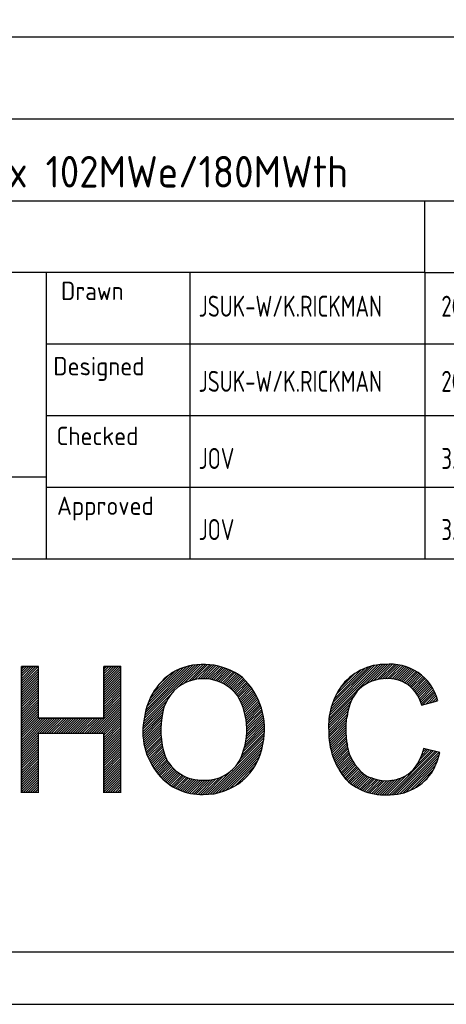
# Model space of a CAD drawing. Extents: x 0 to 84100, y 0 to 59400.
# Tile 20 of 25: x 70284 to 74346, y 500 to 9871. Entities that reach past the tile are written whole.
import ezdxf
from ezdxf.enums import TextEntityAlignment as Align

# ---------------------------------------------------------------- set-up
doc = ezdxf.new("R2010")
doc.units = 0
doc.header["$LTSCALE"] = 1000
doc.layers.get('0').update_dxf_attribs({"linetype": 'CONTINUOUS'})
doc.layers.add('STG-CON-50', color=4, linetype='CONTINUOUS')
doc.styles.get("Standard").update_dxf_attribs({"font": 'isocp.shx'})

# ---------------------------------------------------------------- blocks, each defined once
blk = doc.blocks.new('A1')
at = {"color": 4, "linetype": 'CONTINUOUS'}
blk.add_line((25, 10), (831, 10), dxfattribs=at)
at = {"color": 2, "linetype": 'CONTINUOUS'}
blk.add_line((20, 5), (836, 5), dxfattribs=at)
blk = doc.blocks.new('ELCHO')
h = blk.add_hatch()
h.set_pattern_fill('ANSI31', color=4, scale=0.05, style=0)
h.paths.add_polyline_path([(79.995, 19.771, 0.261556), (78.041, 26.109, 0.279471), (71.68, 26.753, 0.234577), (68.729, 22.327, 0.239505), (70.059, 16.883, 0.23396), (74.299, 14.971, 0.376386)])
h.paths.add_polyline_path([(70.454, 22.826, -0.236117), (72.657, 25.631, -0.34639), (77.584, 24.384, -0.256602), (77.729, 18.129, -0.282147), (74.383, 16.342, -0.316334), (70.683, 18.607, -0.136388)], flags=16)
h = blk.add_hatch()
h.set_pattern_fill('ANSI31', color=4, scale=0.05, style=0)
h.paths.add_polyline_path([(66.478, 27.149), (64.852, 27.149), (64.852, 22.225), (58.623, 22.225), (58.623, 27.149), (56.997, 27.149), (56.997, 15.182), (58.623, 15.182), (58.623, 20.793), (64.852, 20.793), (64.852, 15.182), (66.478, 15.182)])
at = {"color": 4}
for p, q in [((86.289, 22.216), (91.422, 27.349)), ((86.324, 22.475), (91.183, 27.335)), ((86.371, 22.748), (90.931, 27.307)), ((86.435, 23.036), (90.664, 27.265)), ((86.519, 23.344), (90.377, 27.203)), ((89.759, 25.456), (91.612, 27.309)), ((90.207, 25.685), (91.885, 27.363)), ((90.56, 25.814), (92.117, 27.371)), ((90.862, 25.892), (92.339, 27.368)), ((91.133, 25.938), (92.55, 27.355)), ((91.381, 25.961), (92.753, 27.333)), ((91.617, 25.973), (92.948, 27.303)), ((91.64, 27.342), (91.65, 27.353)), ((91.861, 25.992), (93.136, 27.267)), ((92.086, 25.993), (93.317, 27.224)), ((86.629, 23.678), (90.065, 27.115)), ((86.774, 24.049), (89.718, 26.993)), ((86.976, 24.475), (89.314, 26.813)), ((87.287, 25.01), (88.791, 26.514)), ((92.297, 25.979), (93.493, 27.175)), ((92.495, 25.953), (93.662, 27.12)), ((92.682, 25.915), (93.827, 27.06)), ((92.86, 25.869), (93.987, 26.995)), ((93.029, 25.814), (94.141, 26.925)), ((93.191, 25.751), (94.291, 26.851)), ((93.345, 25.68), (94.437, 26.772)), ((93.527, 25.637), (94.578, 26.689)), ((93.661, 25.547), (94.715, 26.602)), ((93.79, 25.451), (94.849, 26.51)), ((93.914, 25.351), (94.978, 26.415)), ((94.034, 25.246), (95.103, 26.315)), ((94.148, 25.136), (95.224, 26.212)), ((94.258, 25.022), (95.341, 26.105)), ((94.363, 24.902), (95.455, 25.994)), ((94.464, 24.778), (95.565, 25.879)), ((94.559, 24.649), (95.67, 25.761)), ((94.65, 24.515), (95.772, 25.638)), ((94.735, 24.376), (95.87, 25.511)), ((94.815, 24.232), (95.964, 25.381)), ((86.266, 21.969), (88.679, 24.382)), ((94.89, 24.082), (96.055, 25.247)), ((94.959, 23.927), (96.14, 25.108)), ((95.022, 23.765), (96.222, 24.965)), ((95.079, 23.597), (96.299, 24.818)), ((95.225, 23.519), (96.372, 24.666)), ((95.525, 23.595), (96.441, 24.51)), ((86.249, 21.502), (88.251, 23.504)), ((86.253, 21.731), (88.406, 23.884)), ((95.826, 23.671), (96.504, 24.349)), ((96.127, 23.748), (96.562, 24.183)), ((96.428, 23.824), (96.615, 24.011)), ((86.252, 21.281), (88.15, 23.179)), ((86.262, 21.067), (88.083, 22.888)), ((86.264, 20.845), (88.035, 22.615)), ((58.623, 22.225), (64.852, 22.225)), ((86.268, 20.624), (87.981, 22.337)), ((86.279, 20.411), (87.941, 22.072)), ((86.296, 20.203), (87.911, 21.818)), ((86.319, 20.001), (87.892, 21.574)), ((58.623, 20.793), (64.852, 20.793)), ((86.347, 19.805), (87.881, 21.339)), ((86.381, 19.614), (87.878, 21.111)), ((86.418, 19.427), (87.882, 20.891)), ((86.461, 19.245), (87.893, 20.677)), ((86.507, 19.067), (87.909, 20.469)), ((86.558, 18.893), (87.932, 20.267)), ((86.612, 18.723), (87.959, 20.069)), ((86.67, 18.556), (87.981, 19.867)), ((86.732, 18.394), (88.011, 19.673)), ((86.797, 18.234), (88.049, 19.486)), ((86.865, 18.078), (88.092, 19.305)), ((86.937, 17.925), (88.141, 19.129)), ((87.012, 17.775), (88.194, 18.958)), ((87.089, 17.629), (88.253, 18.792)), ((92.037, 14.943), (96.21, 19.116)), ((92.263, 14.944), (96.39, 19.071)), ((92.503, 14.96), (96.569, 19.026)), ((92.758, 14.99), (96.749, 18.981)), ((93.029, 15.037), (96.802, 18.81)), ((94.64, 17.77), (96.031, 19.161)), ((94.907, 18.262), (95.851, 19.206)), ((95.114, 18.693), (95.671, 19.251)), ((95.235, 19.039), (95.492, 19.296)), ((96.835, 18.96), (95.273, 19.35)), ((87.17, 17.485), (88.316, 18.631)), ((87.254, 17.344), (88.384, 18.474)), ((87.341, 17.206), (88.456, 18.322)), ((87.43, 17.071), (88.533, 18.174)), ((87.522, 16.939), (88.613, 18.03)), ((87.617, 16.809), (88.695, 17.887)), ((93.323, 15.107), (96.72, 18.504)), ((93.648, 15.206), (96.608, 18.167)), ((87.715, 16.682), (88.78, 17.748)), ((87.815, 16.558), (88.872, 17.615)), ((87.887, 16.412), (88.998, 17.523)), ((87.992, 16.292), (89.104, 17.404)), ((88.098, 16.173), (89.213, 17.289)), ((88.253, 16.098), (89.279, 17.124)), ((88.379, 16), (89.389, 17.009)), ((88.509, 15.905), (89.547, 16.943)), ((88.97, 17.489), (88.972, 17.491)), ((89.071, 17.365), (89.074, 17.368)), ((89.173, 17.243), (89.183, 17.253)), ((94.017, 15.352), (96.452, 17.786)), ((94.471, 15.581), (96.262, 17.372)), ((87.895, 16.414), (87.918, 16.437)), ((88.011, 16.305), (88.024, 16.318)), ((88.131, 16.2), (88.132, 16.202)), ((88.642, 15.813), (89.68, 16.851)), ((88.779, 15.726), (89.819, 16.766)), ((88.919, 15.641), (89.964, 16.687)), ((89.063, 15.561), (90.116, 16.614)), ((89.211, 15.484), (90.288, 16.562)), ((89.362, 15.411), (90.453, 16.502)), ((89.518, 15.342), (90.623, 16.447)), ((89.678, 15.278), (90.8, 16.399)), ((89.842, 15.218), (90.983, 16.359)), ((90.011, 15.162), (91.175, 16.326)), ((90.185, 15.112), (91.374, 16.301)), ((90.364, 15.066), (91.584, 16.286)), ((90.549, 15.026), (91.804, 16.281)), ((90.739, 14.992), (92.037, 16.29)), ((90.935, 14.964), (92.336, 16.365)), ((91.139, 14.943), (92.553, 16.357)), ((91.35, 14.929), (92.847, 16.426)), ((91.569, 14.924), (93.229, 16.584)), ((91.798, 14.928), (93.7, 16.831)), ((95.26, 16.146), (95.698, 16.583)), ((56.997, 15.182), (58.623, 15.182)), ((64.852, 15.182), (66.478, 15.182))]:
    blk.add_line(p, q, dxfattribs=at)
for points in [[(56.997, 15.142), (56.997, 27.149)], [(56.997, 27.149), (58.623, 27.149)], [(58.623, 22.225), (58.623, 27.149)], [(64.852, 22.225), (64.852, 27.149)], [(64.87, 27.149), (66.496, 27.149)], [(66.478, 15.142), (66.478, 27.149)], [(58.623, 15.142), (58.623, 20.793)], [(64.852, 15.142), (64.852, 20.793)]]:
    blk.add_lwpolyline(points, dxfattribs=at)
blk.add_lwpolyline([(66.478, 27.149), (64.852, 27.149), (64.852, 22.225), (58.623, 22.225), (58.623, 27.149), (56.997, 27.149), (56.997, 15.182), (58.623, 15.182), (58.623, 20.793), (64.852, 20.793), (64.852, 15.182), (66.478, 15.182)], close=True, dxfattribs=at)
blk.add_lwpolyline([(95.089, 23.484), (96.629, 23.875, 2.883668)], format="xyb", dxfattribs=at)
for centre, radius, start, end in [((74.329, 21.185), 6.166, 52.98908, 115.44562), ((91.616, 22.175), 5.178, 87.99004, 145.09272), ((92.157, 22.735), 4.637, 14.23552, 97.25092), ((74.662, 21.567), 5.982, 119.89721, 172.70345), ((74.36, 22.025), 3.987, 115.28102, 168.4218), ((74.329, 21.878), 4.108, 37.58698, 114.00938), ((73.375, 21.2), 6.773, 347.81958, 46.45039), ((91.588, 22.442), 3.525, 92.08829, 140.61891), ((91.927, 22.728), 3.274, 61.20361, 98.88702), ((91.796, 22.629), 3.425, 14.46663, 60.44951), ((71.964, 21.124), 6.497, 332.54935, 30.11606), ((92.73, 21.491), 6.482, 144.0275, 184.21181), ((92.291, 22.074), 4.286, 140.62406, 176.49945), ((78.156, 21.128), 7.887, 167.56967, 198.63591), ((94.939, 21.134), 7.061, 166.19825, 192.14052), ((74.75, 20.914), 6.185, 166.79405, 220.66974), ((93.313, 20.914), 7.048, 178.89212, 219.88626), ((74.411, 20.618), 5.648, 268.87159, 351.37408), ((92.335, 20.37), 4.386, 185.22196, 225.42207), ((91.532, 20.145), 3.865, 329.42708, 347.98815), ((91.367, 20.096), 5.585, 329.75745, 348.25885), ((74.143, 20.106), 3.772, 203.41973, 273.63556), ((74.599, 19.965), 3.629, 266.58823, 329.61331), ((92.038, 19.432), 3.087, 285.45569, 336.05094), ((74.11, 20.21), 5.242, 219.39719, 272.06952), ((90.897, 18.644), 2.158, 219.72703, 256.36606), ((92.064, 19.779), 4.839, 270.9976, 332.99447), ((91.589, 20.275), 5.35, 226.49877, 278.73663), ((91.772, 20.345), 4.063, 248.22001, 289.96189)]:
    blk.add_arc(centre, radius, start, end, dxfattribs=at)
blk.add_attdef('ELCHO_NRO', text='', height=5, dxfattribs=at).set_placement((180.1, 3.3), align=Align.RIGHT)
blk = doc.blocks.new('TYLE121')
at = {"color": 4}
for p, q in [((0, 49.657), (-184.998, 49.657)), ((-184.998, 34.079), (0, 34.079)), ((-89.578, 27.263), (-89.578, 34.079)), ((-89.578, 27.263), (-184.998, 27.263)), ((-125.604, 0), (-125.604, 27.263)), ((-89.578, 27.263), (-74.973, 27.263)), ((-184.998, 7.789), (-125.604, 7.789)), ((-184.998, 0), (0, 0))]:
    blk.add_line(p, q, dxfattribs=at)
at = {"color": 2}
for p, q in [((-184.998, 41.868), (0, 41.868)), ((-111.973, 27.263), (-111.973, 0)), ((-89.578, 27.263), (-89.578, 0)), ((-125.604, 20.447), (-74.973, 20.447)), ((-125.604, 13.631), (-74.973, 13.631)), ((-125.604, 6.816), (-74.973, 6.816))]:
    blk.add_line(p, q, dxfattribs=at)
at = {"color": 2, "linetype": 'CONTINUOUS'}
for s, p in [('Drawn', (-124.222, 24.623)), ('Designed', (-124.958, 17.461)), ('Checked', (-124.663, 10.818)), ('Approved', (-124.604, 4.176))]:
    blk.add_text(s, height=1.7526, dxfattribs=at).set_placement(p)
at = {"color": 3, "linetype": 'CONTINUOUS'}
for tag, p in [('A1', (-183.492, 43.624)), ('A2', (-183.535, 35.337))]:
    blk.add_attdef(tag, p, '', height=3, dxfattribs=at)
at = {"color": 3, "linetype": 'CONTINUOUS', "width": 0.8}
blk.add_attdef('A26', text='', height=2.5, dxfattribs=at).set_placement((-7.973, 43.705), align=Align.RIGHT)
for tag, p, height in [('A9', (-169.654, 29.05), 3), ('A10', (-126.959, 29.035), 3), ('A24', (-35.112, 29.399), 2.5), ('A25', (-35.436, 22.699), 2.5), ('A6', (-69, 1.208), 3), ('A7', (-28.463, 1.406), 3)]:
    blk.add_attdef(tag, p, '', height=height, dxfattribs=at)
at = {"color": 2, "linetype": 'CONTINUOUS', "width": 0.8}
for tag, p in [('A16', (-111.123, 23.038)), ('A17', (-88.016, 23.038)), ('A18', (-111.123, 15.89)), ('A19', (-88.016, 15.89)), ('A20', (-111.123, 8.55)), ('A21', (-88.016, 8.55)), ('A22', (-111.123, 1.784)), ('A23', (-88.016, 1.784))]:
    blk.add_attdef(tag, p, '', height=2, dxfattribs=at)
at = {"color": 3, "linetype": 'CONTINUOUS', "width": 0.8}
for tag, p in [('A12', (-67.911, 17.823)), ('A13', (-67.911, 12.823))]:
    blk.add_attdef(tag, text='', height=3, dxfattribs=at).set_placement(p, align=Align.CENTER)
at = {"color": 4, "linetype": 'CONTINUOUS'}
blk.add_attdef('A4', text='', height=5, dxfattribs=at).set_placement((-10.179, 10.385), align=Align.RIGHT)
blk.add_attdef('A5', text='', height=5, dxfattribs=at).set_placement((-3.724, 10.628), align=Align.CENTER)

msp = doc.modelspace()

# ---------------------------------------------------------------- linework, layer by layer
at = {"layer": 'STG-CON-50'}
msp.add_lwpolyline([(83100, 9705.731), (64599.511, 9705.731), (64599.511, 13711.728), (83100, 13711.728)], close=True, dxfattribs=at)

# ---------------------------------------------------------------- block references
ref = msp.add_blockref('TYLE121', (83100, 4739.99), dxfattribs=dict(xscale=100, yscale=100, zscale=100))
ref.add_attrib('A2', 'ELCHO CHP Project, POLAND, 2 x 102MWe/180MWth', (64746.537, 8273.719), dxfattribs={"color": 3, "linetype": 'CONTINUOUS', "height": 300})
ref.add_attrib('A16', 'JSUK-W/K.RICKMAN', (71987.712, 7043.83), dxfattribs={"color": 2, "linetype": 'CONTINUOUS', "height": 200, "width": 0.8})
ref.add_attrib('A17', '20.3.2001', (74298.401, 7043.83), dxfattribs={"color": 2, "linetype": 'CONTINUOUS', "height": 200, "width": 0.8})
ref.add_attrib('A18', 'JSUK-W/K.RICKMAN', (71987.712, 6328.959), dxfattribs={"color": 2, "linetype": 'CONTINUOUS', "height": 200, "width": 0.8})
ref.add_attrib('A19', '20.3.2001', (74298.401, 6328.959), dxfattribs={"color": 2, "linetype": 'CONTINUOUS', "height": 200, "width": 0.8})
ref.add_attrib('A20', 'JOV', (71987.712, 5594.943), dxfattribs={"color": 2, "linetype": 'CONTINUOUS', "height": 200, "width": 0.8})
ref.add_attrib('A21', '3.4.2001', (74298.401, 5594.943), dxfattribs={"color": 2, "linetype": 'CONTINUOUS', "height": 200, "width": 0.8})
ref.add_attrib('A22', 'JOV', (71987.712, 4918.362), dxfattribs={"color": 2, "linetype": 'CONTINUOUS', "height": 200, "width": 0.8})
ref.add_attrib('A23', '3.4.2001', (74298.401, 4918.362), dxfattribs={"color": 2, "linetype": 'CONTINUOUS', "height": 200, "width": 0.8})
at = {"xscale": 100, "yscale": 100, "zscale": 100}
msp.add_blockref('ELCHO', (64600.181, 1000), dxfattribs=at)
at = {"layer": 'STG-CON-50', "xscale": 100, "yscale": 100, "zscale": 100}
msp.add_blockref('A1', (0, 0), dxfattribs=at)

doc.saveas('drawing.dxf')
